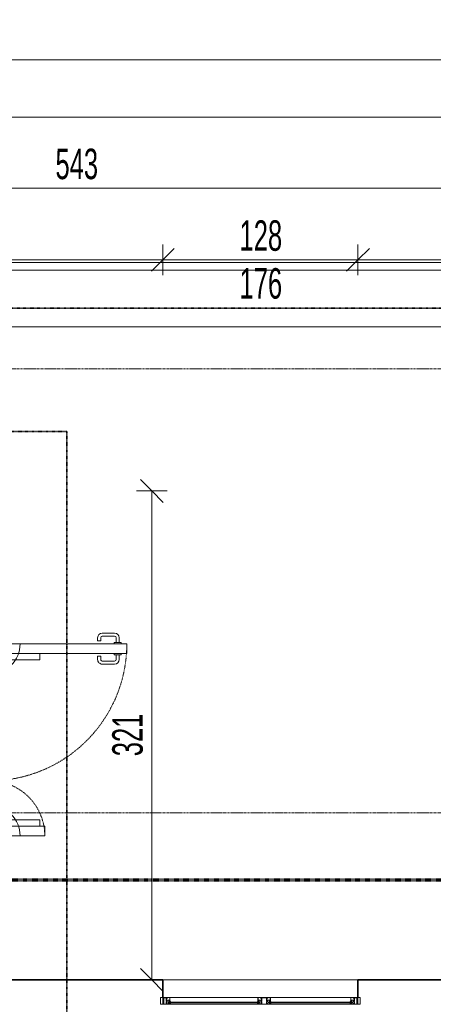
# Model space of a CAD drawing. Header units: millimetres. Extents: x -57350 to 14871, y -25411 to 16830.
# Tile 38 of 66: x -27492 to -24779, y 2496 to 8958. Entities that reach past the tile are written whole.
import ezdxf

# ---------------------------------------------------------------- set-up
doc = ezdxf.new("R2010")
doc.units = ezdxf.units.MM
for name, pattern in [('__FK_przerywana', [3.2004, 1.6002, -1.6002]), ('Kreska', [6.35, 3.175, -3.175]), ('Linia siatki', [22.225, 12.7, -3.175, 3.175, -3.175])]:
    doc.linetypes.add(name, pattern=pattern)
for name, color, linetype, lineweight in [('A-ANNO-DIMS', 7, 'Continuous', 5), ('A-ANNO-DIMS-100', 7, 'Continuous', 5), ('A-DETL-GENF', 7, 'Continuous', 5), ('A-DOOR', 7, 'Continuous', 5), ('A-DOOR-HDLN', 7, 'Kreska', 5), ('A-FLOR', 7, 'Continuous', 5), ('A-FLOR-HRAL', 7, 'Continuous', 5), ('A-GLAZ', 7, 'Continuous', 5), ('A-WALL', 7, 'Continuous', 5), ('G-ANNO-SYMB', 7, 'Continuous', 5), ('G-IMPT', 7, 'Continuous', 5), ('S-GRID', 7, 'Continuous', 5)]:
    doc.layers.add(name, color=color, linetype=linetype, lineweight=lineweight)
doc.layers.add('A-DETL', color=7, linetype='Continuous', lineweight=5, true_color=0x00a600)
doc.styles.add('Arial_5', font='arial.ttf', dxfattribs={"width": 0.6, "height": 200})
doc.dimstyles.new('standard_wielkość_otworów', dxfattribs={"dimscale": 304.8, "dimtxt": 204.05188, "dimasz": 0.492126, "dimexe": 0.328084, "dimexo": 0.0625, "dimgap": 0, "dimtad": 1, "dimdec": 0, "dimlfac": 0.1, "dimzin": 0, "dimdsep": 46, "dimtxsty": 'Arial_5', "dimblk1": 'OBLIQUE', "dimblk2": 'OBLIQUE', "dimsah": 1, "dimcen": 0.09, "dimazin": 0, "dimtfac": 1, "dimtdec": 4, "dimtix": 1, "dimtmove": 0, "dimatfit": 3, "dimfxl": 0.328084, "dimfxlon": 1, "dimtvp": 1, "dimtolj": 1, "dimtzin": 0, "dimarcsym": 2})

# ---------------------------------------------------------------- blocks, each defined once
blk = doc.blocks.new('Typ poręczy górnej - Górna poręcz_wewnętrzny_-1540574-RZUT PIĘTRA I')
at = {"layer": 'A-FLOR-HRAL', "color": 253, "true_color": 0xaaaaaa}
for p, q in [((-24618.8, 7364.8), (-30733.4, 7364.8)), ((-24668.8, 7314.8), (-30733.4, 7314.8))]:
    blk.add_line(p, q, dxfattribs=at)
blk = doc.blocks.new('ARC_DOOR_DOUBLE - ARC_DOOR_DOUBLE_120 x 210_EI60-1797828-RZUT PIĘTRA I')
at = {"layer": 'A-DETL-GENF', "color": 253, "true_color": 0xaaaaaa}
for p, q in [((-566, 555), (-526, 555)), ((-526, 555), (-526, 295)), ((566, 555), (526, 555)), ((526, 555), (526, 295)), ((-566, 295), (-526, 295)), ((-431, 225), (-480.5, 274.5)), ((431, 225), (480.5, 274.5)), ((566, 295), (526, 295))]:
    blk.add_line(p, q, dxfattribs=at)
for centre, start, end in [((-631, 225), 360, 90), ((631, 225), 90, 180)]:
    blk.add_arc(centre, 200, start, end, dxfattribs=at)
at = {"layer": 'A-DOOR', "color": 253, "true_color": 0xaaaaaa}
for p, q in [((-631, 1125), (-566, 1125)), ((-631, 1125), (-631, 225)), ((-566, 1125), (-566, 225)), ((-700, 963.6), (-700, 1045)), ((-680, 963.6), (-680, 1045)), ((-639, 1075), (-670, 1075)), ((-639, 1055), (-670, 1055)), ((-639, 1087.5), (-631, 1087.5)), ((-639, 1042.5), (-639, 1087.5)), ((-631, 1042.5), (-639, 1042.5)), ((-558, 1087.5), (-566, 1087.5)), ((-566, 1042.5), (-558, 1042.5)), ((-558, 1042.5), (-558, 1087.5)), ((-558, 1075), (-527, 1075)), ((-558, 1055), (-527, 1055)), ((-517, 963.6), (-517, 1045)), ((-497, 963.6), (-497, 1045)), ((-649, 953.6), (-670, 953.6)), ((-649, 933.6), (-670, 933.6)), ((-649, 933.6), (-649, 953.6)), ((-548, 933.6), (-548, 953.6)), ((-548, 953.6), (-527, 953.6)), ((-548, 933.6), (-527, 933.6)), ((631, 587), (566, 587)), ((566, 587), (566, 225)), ((631, 587), (631, 225))]:
    blk.add_line(p, q, dxfattribs=at)
for centre, radius, start, end in [((-670, 1045), 30, 90, 180), ((-670, 1045), 10, 90, 180), ((-527, 1045), 30, 360, 90), ((-527, 1045), 10, 0, 90), ((-670, 963.6), 30, 180, 270), ((-670, 963.6), 10, 180, 270), ((-527, 963.6), 30, 270, 0), ((-527, 963.6), 10, 270, 0)]:
    blk.add_arc(centre, radius, start, end, dxfattribs=at)
at = {"layer": 'A-DOOR-HDLN', "color": 253, "true_color": 0xaaaaaa}
for centre, radius, start, end in [((-631, 225), 900, 360, 90), ((631, 225), 362, 90, 180)]:
    blk.add_arc(centre, radius, start, end, dxfattribs=at)
blk = doc.blocks.new('Aluprof_MB-45_I_Alu_Window-FIX-4-panel_ENG_R-00495 - 1230 x 1480-1588573-RZUT PIĘTRA I')
at = {"layer": 'A-DETL-GENF'}
for p, q in [((-68.5, -120), (-590, -120)), ((-590, -129), (-68.5, -129)), ((590, -120), (18.5, -120)), ((18.5, -129), (590, -129)), ((-63.7, -165), (-593.3, -165)), ((-590, -135), (-68.5, -135)), ((593.2, -165), (-13.9, -165)), ((18.5, -135), (590, -135))]:
    blk.add_line(p, q, dxfattribs=at)
at = {"layer": 'A-GLAZ', "color": 55, "true_color": 0xafaf3c}
for p, q in [((-655, -120), (-640, -120)), ((-655, -165), (-655, -120)), ((-640, -120), (-640, -165)), ((655, -120), (640, -120)), ((640, -120), (640, -165)), ((655, -165), (655, -120)), ((-640, -165), (-655, -165)), ((640, -165), (655, -165))]:
    blk.add_line(p, q, dxfattribs=at)
at = {"layer": 'G-IMPT'}
for p, q in [((-602.7, -135), (-602.4, -135)), ((-593.2, -138.6), (-595.1, -138.6)), ((-593, -143.4), (-592.9, -141.7)), ((-591.9, -143.6), (-592.8, -143.6)), ((-592.6, -137.7), (-592.7, -138.2)), ((-592.4, -135), (-590.9, -135)), ((-589.9, -136.7), (-591.1, -142.9)), ((-68.6, -136.7), (-67.4, -142.9)), ((-66.1, -135), (-67.6, -135)), ((-66.6, -143.6), (-65.7, -143.6)), ((-65.9, -137.7), (-65.8, -138.2)), ((-65.5, -143.4), (-65.6, -141.7)), ((-65.3, -138.6), (-63.4, -138.6)), ((-55.8, -135), (-56.1, -135)), ((5.8, -135), (6.1, -135)), ((15.3, -138.6), (13.4, -138.6)), ((15.5, -143.4), (15.6, -141.7)), ((16.6, -143.6), (15.7, -143.6)), ((15.9, -137.7), (15.8, -138.2)), ((16.1, -135), (17.6, -135)), ((18.6, -136.7), (17.4, -142.9)), ((589.9, -136.7), (591.1, -142.9)), ((592.4, -135), (590.9, -135)), ((591.9, -143.6), (592.8, -143.6)), ((592.6, -137.7), (592.7, -138.2)), ((593, -143.4), (592.9, -141.7)), ((593.2, -138.6), (595.1, -138.6)), ((602.7, -135), (602.4, -135))]:
    blk.add_line(p, q, dxfattribs=at)
at = {"layer": 'G-IMPT', "flags": 128}
for points in [[(-590, -120.5), (-590.5, -120), (-640, -120), (-640, -123.6), (-638.5, -124), (-638, -124), (-638, -122), (-635, -122), (-635, -131.7), (-634.8, -131.9), (-635, -132.1), (-635, -140), (-638, -140), (-638, -138), (-638.5, -138), (-640, -138.4), (-640, -146.6), (-638.5, -147), (-638, -147), (-638, -145), (-635, -145), (-635, -153.8), (-634.8, -154), (-635, -154.2), (-635, -163), (-638, -163), (-638, -161), (-638.5, -161), (-640, -161.4), (-640, -165), (-611, -165), (-611, -161.4), (-612.5, -161), (-613, -161), (-613, -163), (-616, -163), (-616, -154.2), (-616.2, -154), (-616, -153.8), (-616, -145), (-613, -145), (-613, -147), (-612.5, -147), (-611, -146.6), (-611, -135.9), (-611.2, -135.7), (-612, -135.7), (-612.2, -135.9), (-612.2, -137.2), (-616, -137.2), (-616, -132.1), (-616.2, -131.9), (-616, -131.7), (-616, -126.7), (-612.2, -126.7), (-612.2, -128), (-612, -128.2), (-611.2, -128.2), (-611, -128), (-611, -125.5), (-611.2, -125.3), (-614.5, -125.3), (-614.5, -124), (-616, -124), (-616, -121.6), (-600, -121.6), (-600, -124), (-601.5, -124), (-601.5, -125), (-598, -125), (-597, -124), (-598.5, -124), (-598.5, -121.5), (-591.5, -121.5), (-591.5, -124), (-593, -124), (-592, -125), (-590, -125)], [(-617.6, -138.2), (-617.1, -138.7), (-612.5, -138.7), (-612.5, -143.5), (-617.1, -143.5), (-617.6, -144), (-617.6, -163.4), (-633.4, -163.4), (-633.4, -144), (-633.9, -143.5), (-638.5, -143.5), (-638.5, -141.5), (-633.9, -141.5), (-633.4, -141), (-633.4, -121.6), (-617.6, -121.6)], [(-596.3, -128.9), (-597.9, -128.9), (-598.7, -129), (-600, -129), (-600.3, -128.7), (-600, -125.3), (-599.7, -125), (-590.3, -125), (-590, -125.3), (-589.7, -128.7), (-590, -129), (-591.3, -129), (-592.1, -128.9), (-593.7, -128.9), (-594.4, -129), (-595.6, -129)], [(-62.2, -128.9), (-60.6, -128.9), (-59.8, -129), (-58.5, -129), (-58.2, -128.7), (-58.5, -125.3), (-58.8, -125), (-68.2, -125), (-68.5, -125.3), (-68.8, -128.7), (-68.5, -129), (-67.2, -129), (-66.4, -128.9), (-64.8, -128.9), (-64.1, -129), (-62.9, -129)], [(18, -120), (18.5, -120.5), (18.5, -125), (16.5, -125), (15.5, -124), (17, -124), (17, -121.5), (10, -121.5), (10, -124), (11.5, -124), (10.5, -125), (7, -125), (7, -124), (8.5, -124), (8.5, -121.8), (-7.5, -121.8), (-7.5, -124), (-6, -124), (-6, -125.3), (-2.7, -125.3), (-2.5, -125.5), (-2.5, -128), (-2.7, -128.2), (-3.5, -128.2), (-3.7, -128), (-3.7, -126.7), (-7.6, -126.7), (-7.6, -131.7), (-7.8, -131.9), (-7.6, -132.1), (-7.6, -137.2), (-3.7, -137.2), (-3.7, -135.9), (-3.5, -135.7), (-2.7, -135.7), (-2.5, -135.9), (-2.5, -146.6), (-4, -147), (-4.5, -147), (-4.5, -145), (-7.5, -145), (-7.5, -153.8), (-7.7, -154), (-7.5, -154.2), (-7.5, -163), (-4.5, -163), (-4.5, -161), (-4, -161), (-2.5, -161.4), (-2.5, -165), (-47.5, -165), (-47.5, -161.4), (-46, -161), (-45.5, -161), (-45.5, -163), (-42.5, -163), (-42.5, -154.2), (-42.3, -154), (-42.5, -153.8), (-42.5, -145), (-45.5, -145), (-45.5, -147), (-46, -147), (-47.5, -146.6), (-47.5, -135.9), (-47.3, -135.7), (-46.5, -135.7), (-46.3, -135.9), (-46.3, -137.2), (-42.4, -137.2), (-42.4, -132.1), (-42.2, -131.9), (-42.4, -131.7), (-42.4, -126.7), (-46.3, -126.7), (-46.3, -128), (-46.5, -128.2), (-47.3, -128.2), (-47.5, -128), (-47.5, -125.5), (-47.3, -125.3), (-44, -125.3), (-44, -124), (-42.5, -124), (-42.5, -121.6), (-58.5, -121.6), (-58.5, -124), (-57, -124), (-57, -125), (-60.5, -125), (-61.5, -124), (-60, -124), (-60, -121.5), (-67, -121.5), (-67, -124), (-65.5, -124), (-66.5, -125), (-68.5, -125), (-68.5, -120.5), (-68, -120)], [(-40.7, -121.8), (-9.3, -121.8), (-9.3, -138.5), (-8.8, -139), (-4.3, -139), (-4.3, -143.2), (-8.8, -143.2), (-9.3, -143.7), (-9.3, -163.2), (-40.7, -163.2), (-40.7, -143.7), (-41.2, -143.2), (-45.7, -143.2), (-45.7, -139), (-41.2, -139), (-40.7, -138.5)], [(12.2, -128.9), (10.6, -128.9), (9.8, -129), (8.5, -129), (8.2, -128.7), (8.5, -125.3), (8.8, -125), (18.2, -125), (18.5, -125.3), (18.8, -128.7), (18.5, -129), (17.2, -129), (16.4, -128.9), (14.8, -128.9), (14.1, -129), (12.9, -129)], [(596.3, -128.9), (597.9, -128.9), (598.7, -129), (600, -129), (600.3, -128.7), (600, -125.3), (599.7, -125), (590.3, -125), (590, -125.3), (589.7, -128.7), (590, -129), (591.3, -129), (592.1, -128.9), (593.7, -128.9), (594.4, -129), (595.6, -129)], [(590, -120.5), (590.5, -120), (640, -120), (640, -123.6), (638.5, -124), (638, -124), (638, -122), (635, -122), (635, -131.7), (634.8, -131.9), (635, -132.1), (635, -140), (638, -140), (638, -138), (638.5, -138), (640, -138.4), (640, -146.6), (638.5, -147), (638, -147), (638, -145), (635, -145), (635, -153.8), (634.8, -154), (635, -154.2), (635, -163), (638, -163), (638, -161), (638.5, -161), (640, -161.4), (640, -165), (611, -165), (611, -161.4), (612.5, -161), (613, -161), (613, -163), (616, -163), (616, -154.2), (616.2, -154), (616, -153.8), (616, -145), (613, -145), (613, -147), (612.5, -147), (611, -146.6), (611, -135.9), (611.2, -135.7), (612, -135.7), (612.2, -135.9), (612.2, -137.2), (616, -137.2), (616, -132.1), (616.2, -131.9), (616, -131.7), (616, -126.7), (612.2, -126.7), (612.2, -128), (612, -128.2), (611.2, -128.2), (611, -128), (611, -125.5), (611.2, -125.3), (614.5, -125.3), (614.5, -124), (616, -124), (616, -121.6), (600, -121.6), (600, -124), (601.5, -124), (601.5, -125), (598, -125), (597, -124), (598.5, -124), (598.5, -121.5), (591.5, -121.5), (591.5, -124), (593, -124), (592, -125), (590, -125)], [(617.6, -138.2), (617.1, -138.7), (612.5, -138.7), (612.5, -143.5), (617.1, -143.5), (617.6, -144), (617.6, -163.4), (633.4, -163.4), (633.4, -144), (633.9, -143.5), (638.5, -143.5), (638.5, -141.5), (633.9, -141.5), (633.4, -141), (633.4, -121.6), (617.6, -121.6)], [(-613.2, -160.8), (-613.3, -161.2), (-613.9, -161.4), (-615, -160.7), (-614.7, -159.8), (-609.8, -159.8), (-609.8, -163.1), (-609.3, -163.6), (-595.4, -163.6), (-594.4, -162.6), (-594.4, -148.7), (-594.9, -148.2), (-612.2, -148.2), (-615.1, -148.2), (-615.5, -147.3), (-613.6, -145.5), (-613.2, -145.6), (-613.2, -147.2), (-611, -147.2), (-594.8, -147.2), (-594.3, -146.7), (-594.3, -144.5), (-595.5, -144.5), (-600.6, -142.6), (-601, -142.1), (-600.9, -141.7), (-600.2, -141.5), (-595.3, -143.3), (-594.5, -143.3), (-594.8, -141.5), (-593.5, -141.5), (-593, -142), (-593, -164.7), (-593.3, -165), (-611, -165), (-611, -160.8)], [(-45.3, -160.8), (-45.2, -161.2), (-44.6, -161.4), (-43.5, -160.7), (-43.8, -159.8), (-48.7, -159.8), (-48.7, -163.1), (-49.2, -163.6), (-63.1, -163.6), (-64.1, -162.6), (-64.1, -148.7), (-63.6, -148.2), (-46.3, -148.2), (-43.4, -148.2), (-43, -147.3), (-44.9, -145.5), (-45.3, -145.6), (-45.3, -147.2), (-47.5, -147.2), (-63.7, -147.2), (-64.2, -146.7), (-64.2, -144.5), (-63, -144.5), (-57.9, -142.6), (-57.5, -142.1), (-57.6, -141.7), (-58.3, -141.5), (-63.2, -143.3), (-64, -143.3), (-63.7, -141.5), (-65, -141.5), (-65.5, -142), (-65.5, -164.7), (-65.3, -165), (-47.5, -165), (-47.5, -160.8)], [(-4.7, -160.8), (-4.8, -161.2), (-5.4, -161.4), (-6.5, -160.7), (-6.2, -159.8), (-1.3, -159.8), (-1.3, -163.1), (-0.8, -163.6), (13.1, -163.6), (14.1, -162.6), (14.1, -148.7), (13.6, -148.2), (-3.7, -148.2), (-6.6, -148.2), (-7, -147.3), (-5.1, -145.5), (-4.7, -145.6), (-4.7, -147.2), (-2.5, -147.2), (13.7, -147.2), (14.2, -146.7), (14.2, -144.5), (13, -144.5), (7.9, -142.6), (7.5, -142.1), (7.6, -141.7), (8.3, -141.5), (13.2, -143.3), (14, -143.3), (13.7, -141.5), (15, -141.5), (15.5, -142), (15.5, -164.7), (15.2, -165), (-2.5, -165), (-2.5, -160.8)], [(613.2, -160.8), (613.3, -161.2), (613.9, -161.4), (615, -160.7), (614.7, -159.8), (609.8, -159.8), (609.8, -163.1), (609.3, -163.6), (595.4, -163.6), (594.4, -162.6), (594.4, -148.7), (594.9, -148.2), (612.2, -148.2), (615.1, -148.2), (615.5, -147.3), (613.6, -145.5), (613.2, -145.6), (613.2, -147.2), (611, -147.2), (594.8, -147.2), (594.3, -146.7), (594.3, -144.5), (595.5, -144.5), (600.6, -142.6), (601, -142.1), (600.9, -141.7), (600.2, -141.5), (595.3, -143.3), (594.5, -143.3), (594.8, -141.5), (593.5, -141.5), (593, -142), (593, -164.7), (593.2, -165), (611, -165), (611, -160.8)]]:
    blk.add_lwpolyline(points, close=True, dxfattribs=at)
for points in [[(-544, -129), (-604, -129), (-604, -135), (-544, -135)], [(-597, -125), (-597, -124), (-597.5, -124), (-597.5, -123.5), (-597.3, -123.1), (-596.5, -122), (-593.5, -122), (-592.7, -123.1), (-592.5, -123.5), (-592.5, -124), (-593, -124), (-593, -125)], [(-114.5, -129), (-54.5, -129), (-54.5, -135), (-114.5, -135)], [(-61.5, -125), (-61.5, -124), (-61, -124), (-61, -123.5), (-61.2, -123.1), (-62, -122), (-65, -122), (-65.8, -123.1), (-66, -123.5), (-66, -124), (-65.5, -124), (-65.5, -125)], [(64.5, -129), (4.5, -129), (4.5, -135), (64.5, -135)], [(11.5, -125), (11.5, -124), (11, -124), (11, -123.5), (11.2, -123.1), (12, -122), (15, -122), (15.8, -123.1), (16, -123.5), (16, -124), (15.5, -124), (15.5, -125)], [(544, -129), (604, -129), (604, -135), (544, -135)], [(597, -125), (597, -124), (597.5, -124), (597.5, -123.5), (597.3, -123.1), (596.5, -122), (593.5, -122), (592.7, -123.1), (592.5, -123.5), (592.5, -124), (593, -124), (593, -125)], [(-593.1, -141.5), (-595.2, -141.5), (-595.4, -142.3)], [(-65.4, -141.5), (-63.3, -141.5), (-63.1, -142.3)], [(15.4, -141.5), (13.3, -141.5), (13.1, -142.3)], [(593.1, -141.5), (595.2, -141.5), (595.4, -142.3)]]:
    blk.add_lwpolyline(points, dxfattribs=at)
at = {"layer": 'G-IMPT'}
for centre in [(-595, -123.7), (-63.5, -123.7), (13.5, -123.7), (595, -123.7)]:
    blk.add_circle(centre, 1, dxfattribs=at)
for centre, radius, start, end in [((-602.8, -135.8), 0.82, 88.33093, 254.19358), ((-606.2, -147), 10.9, 24.19058, 72.93094), ((-603, -142.1), 7.1, 38.40868, 84.72539), ((-597, -137.3), 0.57, 216.65409, 311.4905), ((-592.3, -139.8), 4.82, 91.8339, 154.52196), ((-595.9, -142.2), 0.5, 224.78238, 345), ((-592.3, -139), 3.53, 72.08194, 164.27363), ((-595.1, -138), 0.606, 180.93869, 274.75771), ((-593.4, -138), 0.711, 284.27239, 341.44843), ((-593.1, -141.7), 0.2, 355, 90), ((-592.8, -143.4), 0.2, 175, 270), ((-591.2, -138), 1.38, 95.87146, 168.09123), ((-591.9, -142.8), 0.8, 270, 355.72082), ((-591.4, -136.1), 0.492, 278.45107, 68.44385), ((-591, -136.2), 1.19, 335.9195, 86.10212), ((-67.5, -136.2), 1.19, 93.89788, 204.0805), ((-67.1, -136.1), 0.492, 111.55615, 261.54893), ((-66.6, -142.8), 0.8, 184.27918, 270), ((-66.2, -139), 3.53, 15.72637, 107.91806), ((-67.3, -138), 1.38, 11.90877, 84.12854), ((-66.2, -139.8), 4.82, 25.47804, 88.1661), ((-65.1, -138), 0.711, 198.55157, 255.72761), ((-65.7, -143.4), 0.2, 270, 5), ((-65.4, -141.7), 0.2, 90, 185), ((-63.4, -138), 0.606, 265.24229, 359.06131), ((-62.6, -142.2), 0.5, 195, 315.21762), ((-52.3, -147), 10.9, 107.06906, 155.80942), ((-61.5, -137.3), 0.57, 228.5095, 323.34591), ((-55.5, -142.1), 7.1, 95.27461, 141.59132), ((-55.7, -135.8), 0.82, 285.80642, 91.66907), ((5.7, -135.8), 0.82, 88.33093, 254.19358), ((2.3, -147), 10.9, 24.19058, 72.93094), ((5.5, -142.1), 7.1, 38.40868, 84.72539), ((11.5, -137.3), 0.57, 216.65409, 311.4905), ((16.2, -139.8), 4.82, 91.8339, 154.52196), ((12.6, -142.2), 0.5, 224.78238, 345), ((16.2, -139), 3.53, 72.08194, 164.27363), ((13.4, -138), 0.606, 180.93869, 274.75771), ((15.1, -138), 0.711, 284.27239, 341.44843), ((15.4, -141.7), 0.2, 355, 90), ((15.7, -143.4), 0.2, 175, 270), ((17.3, -138), 1.38, 95.87146, 168.09123), ((16.6, -142.8), 0.8, 270, 355.72082), ((17.1, -136.1), 0.492, 278.45107, 68.44385), ((17.5, -136.2), 1.19, 335.9195, 86.10212), ((591, -136.2), 1.19, 93.89788, 204.0805), ((591.4, -136.1), 0.492, 111.55615, 261.54893), ((591.9, -142.8), 0.8, 184.27918, 270), ((592.3, -139), 3.53, 15.72637, 107.91806), ((591.2, -138), 1.38, 11.90877, 84.12854), ((592.3, -139.8), 4.82, 25.47804, 88.1661), ((593.4, -138), 0.711, 198.55157, 255.72761), ((592.8, -143.4), 0.2, 270, 5), ((593.1, -141.7), 0.2, 90, 185), ((595.1, -138), 0.606, 265.24229, 359.06131), ((595.9, -142.2), 0.5, 195, 315.21762), ((606.2, -147), 10.9, 107.06906, 155.80942), ((597, -137.3), 0.57, 228.5095, 323.34591), ((603, -142.1), 7.1, 95.27461, 141.59132), ((602.8, -135.8), 0.82, 285.80642, 91.66907)]:
    blk.add_arc(centre, radius, start, end, dxfattribs=at)
blk = doc.blocks.new('DIMBLOCK222-RZUT PIĘTRA I')
at = {"layer": 'A-ANNO-DIMS-100', "color": 250, "true_color": 0x303030, "transparency": 16777216}
for p, q in [((-31419.4, 7381.8), (-31419.4, 7481.8)), ((-31419.4, 7381.8), (-31344.4, 7456.8)), ((-26553.4, 7381.8), (-26553.4, 7481.8)), ((-26553.4, 7381.8), (-26478.4, 7456.8)), ((-31419.4, 7381.8), (-31494.4, 7306.8)), ((-31419.4, 7381.8), (-26553.4, 7381.8)), ((-31419.4, 7381.8), (-31419.4, 7281.8)), ((-26553.4, 7381.8), (-26628.4, 7306.8)), ((-26553.4, 7381.8), (-26553.4, 7281.8))]:
    blk.add_line(p, q, dxfattribs=at)
at = {"layer": 'A-ANNO-DIMS-100', "color": 0, "transparency": 16777216, "insert": (-29123, 7641.4), "char_height": 200, "width": 327.739, "attachment_point": 1, "line_spacing_factor": 0.941778, "style": 'Arial_5'}
blk.add_mtext('487', dxfattribs=at)
blk = doc.blocks.new('_Oblique')
at = {"color": 0, "linetype": 'ByBlock', "lineweight": -2}
blk.add_line((-0.5, -0.5), (0.5, 0.5), dxfattribs=at)
blk = doc.blocks.new('DIMBLOCK223-RZUT PIĘTRA I')
at = {"layer": 'A-ANNO-DIMS-100', "color": 250, "true_color": 0x303030, "transparency": 16777216}
for p, q in [((-26553.4, 7381.8), (-26553.4, 7481.8)), ((-26553.4, 7381.8), (-26478.4, 7456.8)), ((-25273.4, 7381.8), (-25273.4, 7481.8)), ((-25273.4, 7381.8), (-25198.4, 7456.8)), ((-26553.4, 7381.8), (-26628.4, 7306.8)), ((-26553.4, 7381.8), (-25273.4, 7381.8)), ((-26553.4, 7381.8), (-26553.4, 7281.8)), ((-25273.4, 7381.8), (-25348.4, 7306.8)), ((-25273.4, 7381.8), (-25273.4, 7281.8))]:
    blk.add_line(p, q, dxfattribs=at)
at = {"layer": 'A-ANNO-DIMS-100', "color": 0, "transparency": 16777216, "char_height": 200, "width": 327.739, "attachment_point": 1, "line_spacing_factor": 0.941778, "style": 'Arial_5'}
for s, insert in [('128', (-26050, 7641.4)), ('176', (-26050, 7327.5))]:
    blk.add_mtext(s, dxfattribs=dict(at, insert=insert))
blk = doc.blocks.new('DIMBLOCK224-RZUT PIĘTRA I')
at = {"layer": 'A-ANNO-DIMS-100', "color": 250, "true_color": 0x303030, "transparency": 16777216}
for p, q in [((-25273.4, 7381.8), (-25273.4, 7481.8)), ((-25273.4, 7381.8), (-25198.4, 7456.8)), ((-23793.4, 7381.8), (-23793.4, 7481.8)), ((-23793.4, 7381.8), (-23718.4, 7456.8)), ((-25273.4, 7381.8), (-25348.4, 7306.8)), ((-25273.4, 7381.8), (-23793.4, 7381.8)), ((-25273.4, 7381.8), (-25273.4, 7281.8)), ((-23793.4, 7381.8), (-23868.4, 7306.8)), ((-23793.4, 7381.8), (-23793.4, 7281.8))]:
    blk.add_line(p, q, dxfattribs=at)
at = {"layer": 'A-ANNO-DIMS-100', "color": 0, "transparency": 16777216, "insert": (-24670, 7641.4), "char_height": 200, "width": 327.739, "attachment_point": 1, "line_spacing_factor": 0.941778, "style": 'Arial_5'}
blk.add_mtext('148', dxfattribs=at)
blk = doc.blocks.new('DIMBLOCK240-RZUT PIĘTRA I')
at = {"layer": 'A-ANNO-DIMS-100', "color": 250, "true_color": 0x303030, "transparency": 16777216}
for p, q in [((-36099.4, 8317.9), (-36099.4, 8417.9)), ((-24618.4, 8317.9), (-24618.4, 8417.9)), ((-36099.4, 8317.9), (-36024.4, 8392.9)), ((-24618.4, 8317.9), (-24543.4, 8392.9)), ((-36099.4, 8317.9), (-36174.4, 8242.9)), ((-36099.4, 8317.9), (-24618.4, 8317.9)), ((-36099.4, 8317.9), (-36099.4, 8217.9)), ((-24618.4, 8317.9), (-24693.4, 8242.9)), ((-24618.4, 8317.9), (-24618.4, 8217.9))]:
    blk.add_line(p, q, dxfattribs=at)
at = {"layer": 'A-ANNO-DIMS-100', "color": 0, "transparency": 16777216, "insert": (-30541, 8577.5), "char_height": 200, "width": 436.985, "attachment_point": 1, "line_spacing_factor": 0.941778, "style": 'Arial_5'}
blk.add_mtext('1148', dxfattribs=at)
blk = doc.blocks.new('DIMBLOCK243-RZUT PIĘTRA I')
at = {"layer": 'A-ANNO-DIMS-100', "color": 250, "true_color": 0x303030, "transparency": 16777216}
for p, q in [((-36099.4, 8695), (-36099.4, 8795)), ((-2443.4, 8695), (-2443.4, 8795)), ((-36099.4, 8695), (-36024.4, 8770)), ((-2443.4, 8695), (-2368.4, 8770)), ((-36099.4, 8695), (-36174.4, 8620)), ((-36099.4, 8695), (-2443.4, 8695)), ((-36099.4, 8695), (-36099.4, 8595)), ((-2443.4, 8695), (-2518.4, 8620)), ((-2443.4, 8695), (-2443.4, 8595))]:
    blk.add_line(p, q, dxfattribs=at)
at = {"layer": 'A-ANNO-DIMS-100', "color": 0, "transparency": 16777216, "insert": (-19453.5, 8954.7), "char_height": 200, "width": 436.985, "attachment_point": 1, "line_spacing_factor": 0.941778, "style": 'Arial_5'}
blk.add_mtext('3366', dxfattribs=at)
blk = doc.blocks.new('DIMBLOCK246-RZUT PIĘTRA I')
at = {"layer": 'A-ANNO-DIMS-100', "color": 250, "true_color": 0x303030, "transparency": 16777216}
for p, q in [((-29833.4, 7852.1), (-29833.4, 7952.1)), ((-24408.4, 7852.1), (-24408.4, 7952.1)), ((-29833.4, 7852.1), (-29758.4, 7927.1)), ((-24408.4, 7852.1), (-24333.4, 7927.1)), ((-29833.4, 7852.1), (-29908.4, 7777.1)), ((-29833.4, 7852.1), (-24408.4, 7852.1)), ((-29833.4, 7852.1), (-29833.4, 7752.1)), ((-24408.4, 7852.1), (-24483.4, 7777.1)), ((-24408.4, 7852.1), (-24408.4, 7752.1))]:
    blk.add_line(p, q, dxfattribs=at)
at = {"layer": 'A-ANNO-DIMS-100', "color": 0, "transparency": 16777216, "insert": (-27257.5, 8111.7), "char_height": 200, "width": 327.739, "attachment_point": 1, "line_spacing_factor": 0.941778, "style": 'Arial_5'}
blk.add_mtext('543', dxfattribs=at)
blk = doc.blocks.new('DIMBLOCK269-RZUT PIĘTRA I')
at = {"layer": 'A-ANNO-DIMS-100', "color": 250, "true_color": 0x303030, "transparency": 16777216}
for p, q in [((-27689.4, 6942.5), (-27689.4, 7042.5)), ((-27689.4, 6942.5), (-27614.4, 7017.5)), ((-2443.4, 6942.5), (-2443.4, 7042.5)), ((-2443.4, 6942.5), (-2368.4, 7017.5)), ((-27689.4, 6942.5), (-27764.4, 6867.5)), ((-27689.4, 6942.5), (-2443.4, 6942.5)), ((-27689.4, 6942.5), (-27689.4, 6842.5)), ((-2443.4, 6942.5), (-2518.4, 6867.5)), ((-2443.4, 6942.5), (-2443.4, 6842.5))]:
    blk.add_line(p, q, dxfattribs=at)
at = {"layer": 'A-ANNO-DIMS-100', "color": 0, "transparency": 16777216, "insert": (-15248.5, 7202.1), "char_height": 200, "width": 436.985, "attachment_point": 1, "line_spacing_factor": 0.941778, "style": 'Arial_5'}
blk.add_mtext('2525', dxfattribs=at)
blk = doc.blocks.new('DIMBLOCK275-RZUT PIĘTRA I')
at = {"layer": 'A-ANNO-DIMS-100', "color": 250, "true_color": 0x303030, "transparency": 16777216}
for p, q in [((-26625.6, 5865.2), (-26700.6, 5940.2)), ((-26625.6, 5865.2), (-26725.6, 5865.2)), ((-26625.6, 5865.2), (-26625.6, 2655.6)), ((-26625.6, 5865.2), (-26550.6, 5790.2)), ((-26625.6, 5865.2), (-26525.6, 5865.2)), ((-26625.6, 2655.6), (-26700.6, 2730.6)), ((-26625.6, 2655.6), (-26725.6, 2655.6)), ((-26625.6, 2655.6), (-26550.6, 2580.6)), ((-26625.6, 2655.6), (-26525.6, 2655.6))]:
    blk.add_line(p, q, dxfattribs=at)
at = {"layer": 'A-ANNO-DIMS-100', "color": 0, "transparency": 16777216, "insert": (-26885.2, 4123.8), "char_height": 200, "width": 327.739, "attachment_point": 1, "rotation": 90, "line_spacing_factor": 0.941778, "style": 'Arial_5'}
blk.add_mtext('321', dxfattribs=at)

msp = doc.modelspace()

# ---------------------------------------------------------------- linework, layer by layer
at = {"layer": 'A-DETL', "color": 6, "linetype": '__FK_przerywana', "lineweight": 35, "true_color": 0xff00ff}
msp.add_line((-33363.41602, 7065.59255), (-7913.41602, 7065.59255), dxfattribs=at)
at = {"layer": 'A-DETL', "color": 5, "linetype": '__FK_przerywana', "lineweight": 35, "true_color": 0x0000ff}
for p, q in [((-34062.97387, 6255.59255), (-27183.41602, 6255.59255)), ((-27183.41602, 6255.59255), (-27183.41602, 1712.83967))]:
    msp.add_line(p, q, dxfattribs=at)
at = {"layer": 'A-FLOR', "color": 253, "true_color": 0xaaaaaa}
msp.add_line((-34843.41602, 2655.59255), (-25273.41602, 2655.59255), dxfattribs=at)
at = {"layer": 'A-WALL', "lineweight": 35}
for p, q in [((-26553.41602, 2655.59255), (-27689.41602, 2655.59255)), ((-26553.41602, 2540.64216), (-26553.41602, 2655.59255)), ((-23793.41602, 2655.59255), (-25273.41602, 2655.59255)), ((-25273.41602, 2655.59255), (-25273.41602, 2540.64216))]:
    msp.add_line(p, q, dxfattribs=at)
at = {"layer": 'G-ANNO-SYMB', "linetype": 'Kreska', "lineweight": 70}
msp.add_line((-52417.58531, 3311.78971), (-684.67821, 3311.78971), dxfattribs=at)
at = {"layer": 'S-GRID', "linetype": 'Linia siatki'}
for p, q in [((-55866.74056, 6665.59255), (-890.97502, 6665.59255)), ((-55866.74056, 3751.59255), (1287.74041, 3751.59255))]:
    msp.add_line(p, q, dxfattribs=at)

# ---------------------------------------------------------------- block references
at = {"layer": 'A-DETL-GENF', "color": 253, "true_color": 0xaaaaaa, "rotation": 269.9999999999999}
msp.add_blockref('ARC_DOOR_DOUBLE - ARC_DOOR_DOUBLE_120 x 210_EI60-1797828-RZUT PIĘTRA I', (-27914.41602, 4231.59255), dxfattribs=at)
at = {"layer": 'A-FLOR-HRAL', "color": 253, "true_color": 0xaaaaaa}
msp.add_blockref('Typ poręczy górnej - Górna poręcz_wewnętrzny_-1540574-RZUT PIĘTRA I', (0, 0), dxfattribs=at)
at = {"layer": 'A-GLAZ', "color": 55, "true_color": 0xafaf3c, "rotation": 180}
msp.add_blockref('Aluprof_MB-45_I_Alu_Window-FIX-4-panel_ENG_R-00495 - 1230 x 1480-1588573-RZUT PIĘTRA I', (-25913.41602, 2375.59255), dxfattribs=at)

# ---------------------------------------------------------------- dimensions: what is measured, and where the dimension line sits
at = {"layer": 'A-ANNO-DIMS', "color": 250, "true_color": 0x303030}
for base, p1, p2, override, picture, middle in [((-2443.41602, 8695.04512), (-36099.41602, 8595.04512), (-2443.41602, 8595.04512), {"dimpost": '<>', "dimfxl": 33656}, 'DIMBLOCK243-RZUT PIĘTRA I', (-19271.41602, 8797.22793)), ((-24618.41602, 8317.90152), (-36099.41602, 8217.90152), (-24618.41602, 8217.90152), {"dimpost": '<>', "dimfxl": 11481}, 'DIMBLOCK240-RZUT PIĘTRA I', (-30358.91602, 8420.01611)), ((-24408.4160230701, 7852.0908471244), (-29833.4160230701, 7952.0908471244), (-24408.4160230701, 7952.0908471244), {"dimpost": '<>', "dimfxl": 5425}, 'DIMBLOCK246-RZUT PIĘTRA I', (-27120.9160230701, 7954.2736580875)), ((-26553.41602, 7381.77348), (-31419.41602, 7281.77348), (-26553.41602, 7281.77348), {"dimpost": '<>', "dimfxl": 4866}, 'DIMBLOCK222-RZUT PIĘTRA I', (-28986.41602, 7483.88808)), ((-23793.41602, 7381.77348), (-25273.41602, 7281.77348), (-23793.41602, 7281.77348), {"dimpost": '<>', "dimfxl": 1480}, 'DIMBLOCK224-RZUT PIĘTRA I', (-24533.41602, 7483.88808)), ((-2443.41602, 6942.50271), (-27689.41602, 6842.50271), (-2443.41602, 6842.50271), {"dimpost": '<>', "dimfxl": 25246}, 'DIMBLOCK269-RZUT PIĘTRA I', (-15066.41602, 7044.61731))]:
    dim = msp.add_linear_dim(base=base, p1=p1, p2=p2, dimstyle='standard_wielkość_otworów', override=override, dxfattribs=at)
    dim.commit()
    dim.dimension.update_dxf_attribs({"geometry": picture, "text_midpoint": middle})
dim = msp.add_linear_dim(base=(-25273.41602, 7381.77348), p1=(-26553.41602, 7281.77348), p2=(-25273.41602, 7281.77348), text='<>\\X176', dimstyle='standard_wielkość_otworów', override={"dimpost": '<>', "dimfxl": 1280}, dxfattribs=at)
dim.commit()
dim.dimension.update_dxf_attribs({"geometry": 'DIMBLOCK223-RZUT PIĘTRA I', "text_midpoint": (-25913.41602, 7381.77348)})
dim = msp.add_linear_dim(base=(-26625.56268, 2655.59255), p1=(-26725.56268, 5865.19255), p2=(-26525.56268, 2655.59255), angle=90, dimstyle='standard_wielkość_otworów', override={"dimpost": '<>', "dimfxl": 3215.825269}, dxfattribs=at)
dim.commit()
dim.dimension.update_dxf_attribs({"geometry": 'DIMBLOCK275-RZUT PIĘTRA I', "text_midpoint": (-26727.74549, 4260.39255)})

doc.saveas('drawing.dxf')
